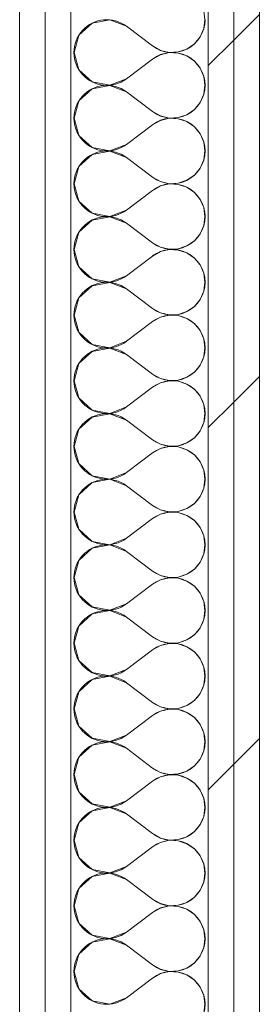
# Model space of a CAD drawing. Header units: millimetres. Extents: x -40968 to 77376, y -17881 to 4746.
# Tile 254 of 256: x -1690 to -1568, y -600 to -100. Entities that reach past the tile are written whole.
import ezdxf

# ---------------------------------------------------------------- set-up
doc = ezdxf.new("R2010")
doc.units = ezdxf.units.MM
doc.header["$MEASUREMENT"] = 0
doc.linetypes.add('Wipeout_Contour', pattern=[1000, 0, -1000])
doc.layers.add('Nuevo_08_E_Envans secs', color=7, linetype='Continuous')
doc.layers.add('Nuevo_08_E_Envans secs_Pluma_Nº__1', color=7, linetype='Continuous', lineweight=5)
doc.layers.add('Nuevo_08_E_Envans secs_Pluma_Nº__102', color=7, linetype='Continuous', lineweight=5, true_color=0xcccccc)
doc.layers.add('Nuevo_08_E_Envans secs_Pluma_Nº__177', color=7, linetype='Continuous', lineweight=15, true_color=0xf7e046)
pattern_1 = [(45, (0, 0), (-183.848, 183.848), [195, -65]), (45, (7e-14, 183.85), (-183.848, 183.848), [195, -65])]

# ---------------------------------------------------------------- blocks, each defined once
blk = doc.blocks.new('*X204')
at = {"layer": 'Nuevo_08_E_Envans secs_Pluma_Nº__102', "color": 254, "linetype": 'Continuous', "lineweight": 5, "true_color": 0xcccccc}
for p, q in [((-1595.78, -100), (-1596.41, -95.45)), ((-1596.41, -104.55), (-1595.78, -100)), ((-1653.23, -101.76), (-1659.95, -107.9)), ((-1644.28, -100.07), (-1653.23, -101.76)), ((-1635.78, -103.33), (-1644.28, -100.07)), ((-1635.78, -103.33), (-1622.44, -113.33)), ((-1598.26, -108.76), (-1596.41, -104.55)), ((-1659.95, -107.9), (-1662.44, -116.67)), ((-1601.2, -112.3), (-1598.26, -108.76)), ((-1622.44, -113.33), (-1618.42, -115.56)), ((-1609.35, -116.38), (-1604.99, -114.91)), ((-1604.99, -114.91), (-1601.2, -112.3)), ((-1662.44, -116.67), (-1659.95, -125.43)), ((-1635.78, -130), (-1622.44, -120)), ((-1618.42, -117.77), (-1622.44, -120)), ((-1618.42, -115.56), (-1613.94, -116.6)), ((-1613.94, -116.73), (-1618.42, -117.77)), ((-1613.94, -116.6), (-1609.35, -116.38)), ((-1609.35, -116.96), (-1613.94, -116.73)), ((-1604.99, -118.43), (-1609.35, -116.96)), ((-1601.2, -121.03), (-1604.99, -118.43)), ((-1598.26, -124.57), (-1601.2, -121.03)), ((-1596.41, -128.78), (-1598.26, -124.57)), ((-1659.95, -125.43), (-1653.23, -131.57)), ((-1595.78, -133.33), (-1596.41, -128.78)), ((-1653.23, -131.57), (-1644.28, -133.27)), ((-1644.28, -133.4), (-1653.23, -135.09)), ((-1644.28, -133.27), (-1635.78, -130)), ((-1635.78, -136.67), (-1644.28, -133.4)), ((-1596.41, -137.89), (-1595.78, -133.33)), ((-1653.23, -135.09), (-1659.95, -141.24)), ((-1635.78, -136.67), (-1622.44, -146.67)), ((-1598.26, -142.1), (-1596.41, -137.89)), ((-1659.95, -141.24), (-1662.44, -150)), ((-1601.2, -145.64), (-1598.26, -142.1)), ((-1622.44, -146.67), (-1618.42, -148.89)), ((-1618.42, -148.89), (-1613.94, -149.93)), ((-1613.94, -149.93), (-1609.35, -149.71)), ((-1609.35, -149.71), (-1604.99, -148.24)), ((-1604.99, -148.24), (-1601.2, -145.64)), ((-1662.44, -150), (-1659.95, -158.76)), ((-1635.78, -163.33), (-1622.44, -153.33)), ((-1618.42, -151.11), (-1622.44, -153.33)), ((-1613.94, -150.07), (-1618.42, -151.11)), ((-1609.35, -150.29), (-1613.94, -150.07)), ((-1604.99, -151.76), (-1609.35, -150.29)), ((-1601.2, -154.36), (-1604.99, -151.76)), ((-1598.26, -157.9), (-1601.2, -154.36)), ((-1659.95, -158.76), (-1653.23, -164.91)), ((-1596.41, -162.11), (-1598.26, -157.9)), ((-1653.23, -164.91), (-1644.28, -166.6)), ((-1644.28, -166.6), (-1635.78, -163.33)), ((-1595.78, -166.67), (-1596.41, -162.11)), ((-1653.23, -168.43), (-1659.95, -174.57)), ((-1644.28, -166.73), (-1653.23, -168.43)), ((-1635.78, -170), (-1644.28, -166.73)), ((-1596.41, -171.22), (-1595.78, -166.67)), ((-1659.95, -174.57), (-1662.44, -183.33)), ((-1635.78, -170), (-1622.44, -180)), ((-1598.26, -175.43), (-1596.41, -171.22)), ((-1604.99, -181.57), (-1601.2, -178.97)), ((-1601.2, -178.97), (-1598.26, -175.43)), ((-1662.44, -183.33), (-1659.95, -192.1)), ((-1622.44, -180), (-1618.42, -182.23)), ((-1618.42, -184.44), (-1622.44, -186.67)), ((-1618.42, -182.23), (-1613.94, -183.27)), ((-1613.94, -183.4), (-1618.42, -184.44)), ((-1613.94, -183.27), (-1609.35, -183.04)), ((-1609.35, -183.62), (-1613.94, -183.4)), ((-1609.35, -183.04), (-1604.99, -181.57)), ((-1604.99, -185.09), (-1609.35, -183.62)), ((-1635.78, -196.67), (-1622.44, -186.67)), ((-1601.2, -187.7), (-1604.99, -185.09)), ((-1598.26, -191.24), (-1601.2, -187.7)), ((-1659.95, -192.1), (-1653.23, -198.24)), ((-1596.41, -195.45), (-1598.26, -191.24)), ((-1653.23, -198.24), (-1644.28, -199.93)), ((-1644.28, -199.93), (-1635.78, -196.67)), ((-1595.78, -200), (-1596.41, -195.45)), ((-1596.41, -204.55), (-1595.78, -200)), ((-1653.23, -201.76), (-1659.95, -207.9)), ((-1644.28, -200.07), (-1653.23, -201.76)), ((-1635.78, -203.33), (-1644.28, -200.07)), ((-1635.78, -203.33), (-1622.44, -213.33)), ((-1598.26, -208.76), (-1596.41, -204.55)), ((-1659.95, -207.9), (-1662.44, -216.67)), ((-1601.2, -212.3), (-1598.26, -208.76)), ((-1622.44, -213.33), (-1618.42, -215.56)), ((-1609.35, -216.38), (-1604.99, -214.91)), ((-1604.99, -214.91), (-1601.2, -212.3)), ((-1662.44, -216.67), (-1659.95, -225.43)), ((-1635.78, -230), (-1622.44, -220)), ((-1618.42, -217.77), (-1622.44, -220)), ((-1618.42, -215.56), (-1613.94, -216.6)), ((-1613.94, -216.73), (-1618.42, -217.77)), ((-1613.94, -216.6), (-1609.35, -216.38)), ((-1609.35, -216.96), (-1613.94, -216.73)), ((-1604.99, -218.43), (-1609.35, -216.96)), ((-1601.2, -221.03), (-1604.99, -218.43)), ((-1598.26, -224.57), (-1601.2, -221.03)), ((-1596.41, -228.78), (-1598.26, -224.57)), ((-1659.95, -225.43), (-1653.23, -231.57)), ((-1595.78, -233.33), (-1596.41, -228.78)), ((-1653.23, -231.57), (-1644.28, -233.27)), ((-1644.28, -233.4), (-1653.23, -235.09)), ((-1644.28, -233.27), (-1635.78, -230)), ((-1635.78, -236.67), (-1644.28, -233.4)), ((-1596.41, -237.89), (-1595.78, -233.33)), ((-1653.23, -235.09), (-1659.95, -241.24)), ((-1635.78, -236.67), (-1622.44, -246.67)), ((-1598.26, -242.1), (-1596.41, -237.89)), ((-1659.95, -241.24), (-1662.44, -250)), ((-1601.2, -245.64), (-1598.26, -242.1)), ((-1622.44, -246.67), (-1618.42, -248.89)), ((-1618.42, -248.89), (-1613.94, -249.93)), ((-1613.94, -249.93), (-1609.35, -249.71)), ((-1609.35, -249.71), (-1604.99, -248.24)), ((-1604.99, -248.24), (-1601.2, -245.64)), ((-1662.44, -250), (-1659.95, -258.76)), ((-1635.78, -263.33), (-1622.44, -253.33)), ((-1618.42, -251.11), (-1622.44, -253.33)), ((-1613.94, -250.07), (-1618.42, -251.11)), ((-1609.35, -250.29), (-1613.94, -250.07)), ((-1604.99, -251.76), (-1609.35, -250.29)), ((-1601.2, -254.36), (-1604.99, -251.76)), ((-1598.26, -257.9), (-1601.2, -254.36)), ((-1659.95, -258.76), (-1653.23, -264.91)), ((-1596.41, -262.11), (-1598.26, -257.9)), ((-1653.23, -264.91), (-1644.28, -266.6)), ((-1644.28, -266.6), (-1635.78, -263.33)), ((-1595.78, -266.67), (-1596.41, -262.11)), ((-1653.23, -268.43), (-1659.95, -274.57)), ((-1644.28, -266.73), (-1653.23, -268.43)), ((-1635.78, -270), (-1644.28, -266.73)), ((-1596.41, -271.22), (-1595.78, -266.67)), ((-1659.95, -274.57), (-1662.44, -283.33)), ((-1635.78, -270), (-1622.44, -280)), ((-1598.26, -275.43), (-1596.41, -271.22)), ((-1604.99, -281.57), (-1601.2, -278.97)), ((-1601.2, -278.97), (-1598.26, -275.43)), ((-1662.44, -283.33), (-1659.95, -292.1)), ((-1622.44, -280), (-1618.42, -282.23)), ((-1618.42, -284.44), (-1622.44, -286.67)), ((-1618.42, -282.23), (-1613.94, -283.27)), ((-1613.94, -283.4), (-1618.42, -284.44)), ((-1613.94, -283.27), (-1609.35, -283.04)), ((-1609.35, -283.62), (-1613.94, -283.4)), ((-1609.35, -283.04), (-1604.99, -281.57)), ((-1604.99, -285.09), (-1609.35, -283.62)), ((-1635.78, -296.67), (-1622.44, -286.67)), ((-1601.2, -287.7), (-1604.99, -285.09)), ((-1598.26, -291.24), (-1601.2, -287.7)), ((-1659.95, -292.1), (-1653.23, -298.24)), ((-1596.41, -295.45), (-1598.26, -291.24)), ((-1653.23, -298.24), (-1644.28, -299.93)), ((-1644.28, -299.93), (-1635.78, -296.67)), ((-1595.78, -300), (-1596.41, -295.45)), ((-1596.41, -304.55), (-1595.78, -300)), ((-1653.23, -301.76), (-1659.95, -307.9)), ((-1644.28, -300.07), (-1653.23, -301.76)), ((-1635.78, -303.33), (-1644.28, -300.07)), ((-1635.78, -303.33), (-1622.44, -313.33)), ((-1598.26, -308.76), (-1596.41, -304.55)), ((-1659.95, -307.9), (-1662.44, -316.67)), ((-1601.2, -312.3), (-1598.26, -308.76)), ((-1622.44, -313.33), (-1618.42, -315.56)), ((-1609.35, -316.38), (-1604.99, -314.91)), ((-1604.99, -314.91), (-1601.2, -312.3)), ((-1662.44, -316.67), (-1659.95, -325.43)), ((-1635.78, -330), (-1622.44, -320)), ((-1618.42, -317.77), (-1622.44, -320)), ((-1618.42, -315.56), (-1613.94, -316.6)), ((-1613.94, -316.73), (-1618.42, -317.77)), ((-1613.94, -316.6), (-1609.35, -316.38)), ((-1609.35, -316.96), (-1613.94, -316.73)), ((-1604.99, -318.43), (-1609.35, -316.96)), ((-1601.2, -321.03), (-1604.99, -318.43)), ((-1598.26, -324.57), (-1601.2, -321.03)), ((-1596.41, -328.78), (-1598.26, -324.57)), ((-1659.95, -325.43), (-1653.23, -331.57)), ((-1595.78, -333.33), (-1596.41, -328.78)), ((-1653.23, -331.57), (-1644.28, -333.27)), ((-1644.28, -333.4), (-1653.23, -335.09)), ((-1644.28, -333.27), (-1635.78, -330)), ((-1635.78, -336.67), (-1644.28, -333.4)), ((-1596.41, -337.89), (-1595.78, -333.33)), ((-1653.23, -335.09), (-1659.95, -341.24)), ((-1635.78, -336.67), (-1622.44, -346.67)), ((-1598.26, -342.1), (-1596.41, -337.89)), ((-1659.95, -341.24), (-1662.44, -350)), ((-1601.2, -345.64), (-1598.26, -342.1)), ((-1622.44, -346.67), (-1618.42, -348.89)), ((-1618.42, -348.89), (-1613.94, -349.93)), ((-1613.94, -349.93), (-1609.35, -349.71)), ((-1609.35, -349.71), (-1604.99, -348.24)), ((-1604.99, -348.24), (-1601.2, -345.64)), ((-1662.44, -350), (-1659.95, -358.76)), ((-1635.78, -363.33), (-1622.44, -353.33)), ((-1618.42, -351.11), (-1622.44, -353.33)), ((-1613.94, -350.07), (-1618.42, -351.11)), ((-1609.35, -350.29), (-1613.94, -350.07)), ((-1604.99, -351.76), (-1609.35, -350.29)), ((-1601.2, -354.36), (-1604.99, -351.76)), ((-1598.26, -357.9), (-1601.2, -354.36)), ((-1659.95, -358.76), (-1653.23, -364.91)), ((-1596.41, -362.11), (-1598.26, -357.9)), ((-1653.23, -364.91), (-1644.28, -366.6)), ((-1644.28, -366.6), (-1635.78, -363.33)), ((-1595.78, -366.67), (-1596.41, -362.11)), ((-1653.23, -368.43), (-1659.95, -374.57)), ((-1644.28, -366.73), (-1653.23, -368.43)), ((-1635.78, -370), (-1644.28, -366.73)), ((-1596.41, -371.22), (-1595.78, -366.67)), ((-1659.95, -374.57), (-1662.44, -383.33)), ((-1635.78, -370), (-1622.44, -380)), ((-1598.26, -375.43), (-1596.41, -371.22)), ((-1604.99, -381.57), (-1601.2, -378.97)), ((-1601.2, -378.97), (-1598.26, -375.43)), ((-1662.44, -383.33), (-1659.95, -392.1)), ((-1622.44, -380), (-1618.42, -382.23)), ((-1618.42, -384.44), (-1622.44, -386.67)), ((-1618.42, -382.23), (-1613.94, -383.27)), ((-1613.94, -383.4), (-1618.42, -384.44)), ((-1613.94, -383.27), (-1609.35, -383.04)), ((-1609.35, -383.62), (-1613.94, -383.4)), ((-1609.35, -383.04), (-1604.99, -381.57)), ((-1604.99, -385.09), (-1609.35, -383.62)), ((-1635.78, -396.67), (-1622.44, -386.67)), ((-1601.2, -387.7), (-1604.99, -385.09)), ((-1598.26, -391.24), (-1601.2, -387.7)), ((-1659.95, -392.1), (-1653.23, -398.24)), ((-1596.41, -395.45), (-1598.26, -391.24)), ((-1653.23, -398.24), (-1644.28, -399.93)), ((-1644.28, -399.93), (-1635.78, -396.67)), ((-1595.78, -400), (-1596.41, -395.45)), ((-1596.41, -404.55), (-1595.78, -400)), ((-1653.23, -401.76), (-1659.95, -407.9)), ((-1644.28, -400.07), (-1653.23, -401.76)), ((-1635.78, -403.33), (-1644.28, -400.07)), ((-1635.78, -403.33), (-1622.44, -413.33)), ((-1598.26, -408.76), (-1596.41, -404.55)), ((-1659.95, -407.9), (-1662.44, -416.67)), ((-1601.2, -412.3), (-1598.26, -408.76)), ((-1622.44, -413.33), (-1618.42, -415.56)), ((-1609.35, -416.38), (-1604.99, -414.91)), ((-1604.99, -414.91), (-1601.2, -412.3)), ((-1662.44, -416.67), (-1659.95, -425.43)), ((-1635.78, -430), (-1622.44, -420)), ((-1618.42, -417.77), (-1622.44, -420)), ((-1618.42, -415.56), (-1613.94, -416.6)), ((-1613.94, -416.73), (-1618.42, -417.77)), ((-1613.94, -416.6), (-1609.35, -416.38)), ((-1609.35, -416.96), (-1613.94, -416.73)), ((-1604.99, -418.43), (-1609.35, -416.96)), ((-1601.2, -421.03), (-1604.99, -418.43)), ((-1598.26, -424.57), (-1601.2, -421.03)), ((-1596.41, -428.78), (-1598.26, -424.57)), ((-1659.95, -425.43), (-1653.23, -431.57)), ((-1595.78, -433.33), (-1596.41, -428.78)), ((-1653.23, -431.57), (-1644.28, -433.27)), ((-1644.28, -433.4), (-1653.23, -435.09)), ((-1644.28, -433.27), (-1635.78, -430)), ((-1635.78, -436.67), (-1644.28, -433.4)), ((-1596.41, -437.89), (-1595.78, -433.33)), ((-1653.23, -435.09), (-1659.95, -441.24)), ((-1635.78, -436.67), (-1622.44, -446.67)), ((-1598.26, -442.1), (-1596.41, -437.89)), ((-1659.95, -441.24), (-1662.44, -450)), ((-1601.2, -445.64), (-1598.26, -442.1)), ((-1622.44, -446.67), (-1618.42, -448.89)), ((-1618.42, -448.89), (-1613.94, -449.93)), ((-1613.94, -449.93), (-1609.35, -449.71)), ((-1609.35, -449.71), (-1604.99, -448.24)), ((-1604.99, -448.24), (-1601.2, -445.64)), ((-1662.44, -450), (-1659.95, -458.76)), ((-1635.78, -463.33), (-1622.44, -453.33)), ((-1618.42, -451.11), (-1622.44, -453.33)), ((-1613.94, -450.07), (-1618.42, -451.11)), ((-1609.35, -450.29), (-1613.94, -450.07)), ((-1604.99, -451.76), (-1609.35, -450.29)), ((-1601.2, -454.36), (-1604.99, -451.76)), ((-1598.26, -457.9), (-1601.2, -454.36)), ((-1659.95, -458.76), (-1653.23, -464.91)), ((-1596.41, -462.11), (-1598.26, -457.9)), ((-1653.23, -464.91), (-1644.28, -466.6)), ((-1644.28, -466.6), (-1635.78, -463.33)), ((-1595.78, -466.67), (-1596.41, -462.11)), ((-1653.23, -468.43), (-1659.95, -474.57)), ((-1644.28, -466.73), (-1653.23, -468.43)), ((-1635.78, -470), (-1644.28, -466.73)), ((-1635.78, -470), (-1622.44, -480)), ((-1596.41, -471.22), (-1595.78, -466.67)), ((-1659.95, -474.57), (-1662.44, -483.33)), ((-1598.26, -475.43), (-1596.41, -471.22)), ((-1604.99, -481.57), (-1601.2, -478.97)), ((-1601.2, -478.97), (-1598.26, -475.43)), ((-1662.44, -483.33), (-1659.95, -492.1)), ((-1622.44, -480), (-1618.42, -482.23)), ((-1618.42, -484.44), (-1622.44, -486.67)), ((-1618.42, -482.23), (-1613.94, -483.27)), ((-1613.94, -483.4), (-1618.42, -484.44)), ((-1613.94, -483.27), (-1609.35, -483.04)), ((-1609.35, -483.62), (-1613.94, -483.4)), ((-1609.35, -483.04), (-1604.99, -481.57)), ((-1604.99, -485.09), (-1609.35, -483.62)), ((-1635.78, -496.67), (-1622.44, -486.67)), ((-1601.2, -487.7), (-1604.99, -485.09)), ((-1598.26, -491.24), (-1601.2, -487.7)), ((-1659.95, -492.1), (-1653.23, -498.24)), ((-1596.41, -495.45), (-1598.26, -491.24)), ((-1653.23, -498.24), (-1644.28, -499.93)), ((-1644.28, -499.93), (-1635.78, -496.67)), ((-1595.78, -500), (-1596.41, -495.45)), ((-1596.41, -504.55), (-1595.78, -500)), ((-1653.23, -501.76), (-1659.95, -507.9)), ((-1644.28, -500.07), (-1653.23, -501.76)), ((-1635.78, -503.33), (-1644.28, -500.07)), ((-1635.78, -503.33), (-1622.44, -513.33)), ((-1598.26, -508.76), (-1596.41, -504.55)), ((-1659.95, -507.9), (-1662.44, -516.67)), ((-1601.2, -512.3), (-1598.26, -508.76)), ((-1622.44, -513.33), (-1618.42, -515.56)), ((-1609.35, -516.38), (-1604.99, -514.91)), ((-1604.99, -514.91), (-1601.2, -512.3)), ((-1662.44, -516.67), (-1659.95, -525.43)), ((-1635.78, -530), (-1622.44, -520)), ((-1618.42, -517.77), (-1622.44, -520)), ((-1618.42, -515.56), (-1613.94, -516.6)), ((-1613.94, -516.73), (-1618.42, -517.77)), ((-1613.94, -516.6), (-1609.35, -516.38)), ((-1609.35, -516.96), (-1613.94, -516.73)), ((-1604.99, -518.43), (-1609.35, -516.96)), ((-1601.2, -521.03), (-1604.99, -518.43)), ((-1598.26, -524.57), (-1601.2, -521.03)), ((-1596.41, -528.78), (-1598.26, -524.57)), ((-1659.95, -525.43), (-1653.23, -531.57)), ((-1595.78, -533.33), (-1596.41, -528.78)), ((-1653.23, -531.57), (-1644.28, -533.27)), ((-1644.28, -533.4), (-1653.23, -535.09)), ((-1644.28, -533.27), (-1635.78, -530)), ((-1635.78, -536.67), (-1644.28, -533.4)), ((-1596.41, -537.89), (-1595.78, -533.33)), ((-1653.23, -535.09), (-1659.95, -541.24)), ((-1635.78, -536.67), (-1622.44, -546.67)), ((-1598.26, -542.1), (-1596.41, -537.89)), ((-1659.95, -541.24), (-1662.44, -550)), ((-1601.2, -545.64), (-1598.26, -542.1)), ((-1622.44, -546.67), (-1618.42, -548.89)), ((-1618.42, -548.89), (-1613.94, -549.93)), ((-1613.94, -549.93), (-1609.35, -549.71)), ((-1609.35, -549.71), (-1604.99, -548.24)), ((-1604.99, -548.24), (-1601.2, -545.64)), ((-1662.44, -550), (-1659.95, -558.76)), ((-1635.78, -563.33), (-1622.44, -553.33)), ((-1618.42, -551.11), (-1622.44, -553.33)), ((-1613.94, -550.07), (-1618.42, -551.11)), ((-1609.35, -550.29), (-1613.94, -550.07)), ((-1604.99, -551.76), (-1609.35, -550.29)), ((-1601.2, -554.36), (-1604.99, -551.76)), ((-1598.26, -557.9), (-1601.2, -554.36)), ((-1659.95, -558.76), (-1653.23, -564.91)), ((-1596.41, -562.11), (-1598.26, -557.9)), ((-1653.23, -564.91), (-1644.28, -566.6)), ((-1644.28, -566.6), (-1635.78, -563.33)), ((-1595.78, -566.67), (-1596.41, -562.11)), ((-1653.23, -568.43), (-1659.95, -574.57)), ((-1644.28, -566.73), (-1653.23, -568.43)), ((-1635.78, -570), (-1644.28, -566.73)), ((-1635.78, -570), (-1622.44, -580)), ((-1596.41, -571.22), (-1595.78, -566.67)), ((-1659.95, -574.57), (-1662.44, -583.33)), ((-1598.26, -575.43), (-1596.41, -571.22)), ((-1604.99, -581.57), (-1601.2, -578.97)), ((-1601.2, -578.97), (-1598.26, -575.43)), ((-1662.44, -583.33), (-1659.95, -592.1)), ((-1622.44, -580), (-1618.42, -582.23)), ((-1618.42, -584.44), (-1622.44, -586.67)), ((-1618.42, -582.23), (-1613.94, -583.27)), ((-1613.94, -583.4), (-1618.42, -584.44)), ((-1613.94, -583.27), (-1609.35, -583.04)), ((-1609.35, -583.62), (-1613.94, -583.4)), ((-1609.35, -583.04), (-1604.99, -581.57)), ((-1604.99, -585.09), (-1609.35, -583.62)), ((-1635.78, -596.67), (-1622.44, -586.67)), ((-1601.2, -587.7), (-1604.99, -585.09)), ((-1598.26, -591.24), (-1601.2, -587.7)), ((-1659.95, -592.1), (-1653.23, -598.24)), ((-1596.41, -595.45), (-1598.26, -591.24)), ((-1653.23, -598.24), (-1644.28, -599.93)), ((-1644.28, -599.93), (-1635.78, -596.67)), ((-1595.78, -600), (-1596.41, -595.45)), ((-1596.41, -604.55), (-1595.78, -600))]:
    blk.add_line(p, q, dxfattribs=at)
blk = doc.blocks.new('Muro_84_5', base_point=(-1690.11, -1033.98))
at = {"color": 254, "linetype": 'Wipeout_Contour', "lineweight": 0, "ltscale": 9143.031501}
blk.add_wipeout([(-1690.11, 1975.55), (-1690.11, -1033.98), (-1677.11, -1033.98), (-1677.11, 1975.55)], dxfattribs=at).dxf.layer = 'Nuevo_08_E_Envans secs'
at = {"layer": 'Nuevo_08_E_Envans secs_Pluma_Nº__177', "linetype": 'Continuous', "lineweight": 15, "true_color": 0xf7e046}
h = blk.add_hatch(dxfattribs=at)
h.set_pattern_fill('Panellat_HPL_0005', color=53, style=0, pattern_type=2)
h.set_pattern_definition(pattern_1)
h.paths.add_polyline_path([(-1690.11, 1975.55), (-1690.11, -1033.98), (-1677.11, -1033.98), (-1677.11, 1975.55)])
at = {"layer": 'Nuevo_08_E_Envans secs_Pluma_Nº__1', "color": 7, "linetype": 'Continuous', "lineweight": 5, "flags": 128}
blk.add_lwpolyline([(-1690.11, 1975.55), (-1690.11, -1033.98)], dxfattribs=at)
at = {"color": 254, "linetype": 'Wipeout_Contour', "lineweight": 0, "ltscale": 9123.957111}
blk.add_wipeout([(-1677.11, 1988.55), (-1677.11, -1033.98), (-1664.11, -1033.98), (-1664.11, 1988.55)], dxfattribs=at).dxf.layer = 'Nuevo_08_E_Envans secs'
at = {"layer": 'Nuevo_08_E_Envans secs_Pluma_Nº__177', "linetype": 'Continuous', "lineweight": 15, "true_color": 0xf7e046}
h = blk.add_hatch(dxfattribs=at)
h.set_pattern_fill('Panellat_HPL_0005', color=53, style=0, pattern_type=2)
h.set_pattern_definition(pattern_1)
h.paths.add_polyline_path([(-1677.11, 1988.55), (-1677.11, -1033.98), (-1664.11, -1033.98), (-1664.11, 1988.55)])
at = {"layer": 'Nuevo_08_E_Envans secs_Pluma_Nº__1', "color": 7, "linetype": 'Continuous', "lineweight": 5}
for p, q in [((-1664.11, 2001.55), (-1664.11, -1033.98)), ((-1677.11, 1988.55), (-1677.11, -1033.98))]:
    blk.add_line(p, q, dxfattribs=at)
at = {"layer": 'Nuevo_08_E_Envans secs', "color": 7, "lineweight": 20}
blk.add_blockref('*X204', (0, 0), dxfattribs=at)
at = {"color": 254, "linetype": 'Wipeout_Contour', "lineweight": 0, "ltscale": 9009.400021}
blk.add_wipeout([(-1594.11, 2071.55), (-1594.11, -1033.98), (-1581.11, -1033.98), (-1581.11, 2071.55)], dxfattribs=at).dxf.layer = 'Nuevo_08_E_Envans secs'
at = {"layer": 'Nuevo_08_E_Envans secs_Pluma_Nº__177', "linetype": 'Continuous', "lineweight": 15, "true_color": 0xf7e046}
h = blk.add_hatch(dxfattribs=at)
h.set_pattern_fill('Panellat_HPL_0005', color=53, style=0, pattern_type=2)
h.set_pattern_definition(pattern_1)
h.paths.add_polyline_path([(-1594.11, 2071.55), (-1594.11, -1033.98), (-1581.11, -1033.98), (-1581.11, 2071.55)])
at = {"layer": 'Nuevo_08_E_Envans secs_Pluma_Nº__1', "color": 7, "linetype": 'Continuous', "lineweight": 5}
blk.add_line((-1594.11, 2071.55), (-1594.11, -1033.98), dxfattribs=at)
at = {"color": 254, "linetype": 'Wipeout_Contour', "lineweight": 0, "ltscale": 8992.591799}
blk.add_wipeout([(-1581.11, 2084.55), (-1581.11, -1033.98), (-1568.11, -1033.98), (-1568.11, 2084.55)], dxfattribs=at).dxf.layer = 'Nuevo_08_E_Envans secs'
at = {"layer": 'Nuevo_08_E_Envans secs_Pluma_Nº__177', "linetype": 'Continuous', "lineweight": 15, "true_color": 0xf7e046}
h = blk.add_hatch(dxfattribs=at)
h.set_pattern_fill('Panellat_HPL_0005', color=53, style=0, pattern_type=2)
h.set_pattern_definition(pattern_1)
h.paths.add_polyline_path([(-1581.11, 2084.55), (-1581.11, -1033.98), (-1568.11, -1033.98), (-1568.11, 2084.55)])
at = {"layer": 'Nuevo_08_E_Envans secs_Pluma_Nº__1', "color": 7, "linetype": 'Continuous', "lineweight": 5}
for p, q in [((-1568.11, 2097.55), (-1568.11, -1033.98)), ((-1581.11, 2084.55), (-1581.11, -1033.98))]:
    blk.add_line(p, q, dxfattribs=at)
blk = doc.blocks.new('*X474')
at = {"layer": 'Nuevo_08_E_Envans secs_Pluma_Nº__102', "color": 254, "linetype": 'Continuous', "lineweight": 5, "true_color": 0xcccccc}
for p, q in [((-1635.78, -103.33), (-1622.44, -113.33)), ((-1635.78, -130), (-1622.44, -120)), ((-1635.78, -136.67), (-1622.44, -146.67)), ((-1635.78, -163.33), (-1622.44, -153.33)), ((-1635.78, -170), (-1622.44, -180)), ((-1635.78, -196.67), (-1622.44, -186.67)), ((-1635.78, -203.33), (-1622.44, -213.33)), ((-1635.78, -230), (-1622.44, -220)), ((-1635.78, -236.67), (-1622.44, -246.67)), ((-1635.78, -263.33), (-1622.44, -253.33)), ((-1635.78, -270), (-1622.44, -280)), ((-1635.78, -296.67), (-1622.44, -286.67)), ((-1635.78, -303.33), (-1622.44, -313.33)), ((-1635.78, -330), (-1622.44, -320)), ((-1635.78, -336.67), (-1622.44, -346.67)), ((-1635.78, -363.33), (-1622.44, -353.33)), ((-1635.78, -370), (-1622.44, -380)), ((-1635.78, -396.67), (-1622.44, -386.67)), ((-1635.78, -403.33), (-1622.44, -413.33)), ((-1635.78, -430), (-1622.44, -420)), ((-1635.78, -436.67), (-1622.44, -446.67)), ((-1635.78, -463.33), (-1622.44, -453.33)), ((-1635.78, -470), (-1622.44, -480)), ((-1635.78, -496.67), (-1622.44, -486.67)), ((-1635.78, -503.33), (-1622.44, -513.33)), ((-1635.78, -530), (-1622.44, -520)), ((-1635.78, -536.67), (-1622.44, -546.67)), ((-1635.78, -563.33), (-1622.44, -553.33)), ((-1635.78, -570), (-1622.44, -580)), ((-1635.78, -596.67), (-1622.44, -586.67))]:
    blk.add_line(p, q, dxfattribs=at)
for centre, start, end in [((-1612.44, -100), 233.1301, 0), ((-1645.78, -116.67), 53.1301, 306.8699), ((-1612.44, -133.33), 0, 126.8699), ((-1645.78, -150), 53.1301, 306.8699), ((-1612.44, -133.33), 233.1301, 0), ((-1612.44, -166.67), 0, 126.8699), ((-1645.78, -183.33), 53.1301, 306.8699), ((-1612.44, -166.67), 233.1301, 0), ((-1612.44, -200), 0, 126.8699), ((-1612.44, -200), 233.1301, 0), ((-1645.78, -216.67), 53.1301, 306.8699), ((-1612.44, -233.33), 0, 126.8699), ((-1645.78, -250), 53.1301, 306.8699), ((-1612.44, -233.33), 233.1301, 0), ((-1612.44, -266.67), 0, 126.8699), ((-1645.78, -283.33), 53.1301, 306.8699), ((-1612.44, -266.67), 233.1301, 0), ((-1612.44, -300), 0, 126.8699), ((-1612.44, -300), 233.1301, 0), ((-1645.78, -316.67), 53.1301, 306.8699), ((-1612.44, -333.33), 0, 126.8699), ((-1645.78, -350), 53.1301, 306.8699), ((-1612.44, -333.33), 233.1301, 0), ((-1612.44, -366.67), 0, 126.8699), ((-1645.78, -383.33), 53.1301, 306.8699), ((-1612.44, -366.67), 233.1301, 0), ((-1612.44, -400), 0, 126.8699), ((-1645.78, -416.67), 53.1301, 306.8699), ((-1612.44, -400), 233.1301, 0), ((-1612.44, -433.33), 0, 126.8699), ((-1645.78, -450), 53.1301, 306.8699), ((-1612.44, -433.33), 233.1301, 0), ((-1612.44, -466.67), 0, 126.8699), ((-1645.78, -483.33), 53.1301, 306.8699), ((-1612.44, -466.67), 233.1301, 0), ((-1612.44, -500), 0, 126.8699), ((-1645.78, -516.67), 53.1301, 306.8699), ((-1612.44, -500), 233.1301, 0), ((-1612.44, -533.33), 0, 126.8699), ((-1645.78, -550), 53.1301, 306.8699), ((-1612.44, -533.33), 233.1301, 0), ((-1612.44, -566.67), 0, 126.8699), ((-1645.78, -583.33), 53.1301, 306.8699), ((-1612.44, -566.67), 233.1301, 0), ((-1612.44, -600), 0, 126.8699), ((-1612.44, -600), 233.1301, 0)]:
    blk.add_arc(centre, 16.67, start, end, dxfattribs=at)
blk = doc.blocks.new('Muro_147_5', base_point=(-1690.11, -1193.98))
at = {"color": 254, "linetype": 'Wipeout_Contour', "lineweight": 0, "ltscale": 8551.475849}
blk.add_wipeout([(-1690.11, -1033.98), (-1677.11, -1033.98), (-1677.11, 1566.85), (-1690.11, 1566.85)], dxfattribs=at).dxf.layer = 'Nuevo_08_E_Envans secs'
at = {"layer": 'Nuevo_08_E_Envans secs_Pluma_Nº__177', "linetype": 'Continuous', "lineweight": 15, "true_color": 0xf7e046}
h = blk.add_hatch(dxfattribs=at)
h.set_pattern_fill('Panellat_HPL_0005', color=53, style=0, pattern_type=2)
h.set_pattern_definition(pattern_1)
h.paths.add_polyline_path([(-1690.11, -1033.98), (-1677.11, -1033.98), (-1677.11, 1566.85), (-1690.11, 1566.85)])
at = {"layer": 'Nuevo_08_E_Envans secs_Pluma_Nº__1', "color": 7, "linetype": 'Continuous', "lineweight": 5, "flags": 128}
blk.add_lwpolyline([(-1690.11, 1566.85), (-1690.11, -1033.98)], dxfattribs=at)
at = {"color": 254, "linetype": 'Wipeout_Contour', "lineweight": 0, "ltscale": 8510.346378}
blk.add_wipeout([(-1677.11, -1033.98), (-1664.11, -1033.98), (-1664.11, 1566.85), (-1677.11, 1566.85)], dxfattribs=at).dxf.layer = 'Nuevo_08_E_Envans secs'
at = {"layer": 'Nuevo_08_E_Envans secs_Pluma_Nº__177', "linetype": 'Continuous', "lineweight": 15, "true_color": 0xf7e046}
h = blk.add_hatch(dxfattribs=at)
h.set_pattern_fill('Panellat_HPL_0005', color=53, style=0, pattern_type=2)
h.set_pattern_definition(pattern_1)
h.paths.add_polyline_path([(-1677.11, -1033.98), (-1664.11, -1033.98), (-1664.11, 1566.85), (-1677.11, 1566.85)])
at = {"layer": 'Nuevo_08_E_Envans secs_Pluma_Nº__1', "color": 7, "linetype": 'Continuous', "lineweight": 5}
for p, q in [((-1677.11, 1566.85), (-1677.11, -1033.98)), ((-1664.11, 1566.85), (-1664.11, -1033.98))]:
    blk.add_line(p, q, dxfattribs=at)
at = {"layer": 'Nuevo_08_E_Envans secs', "color": 7, "lineweight": 20}
blk.add_blockref('*X474', (0, 0), dxfattribs=at)
at = {"color": 254, "linetype": 'Wipeout_Contour', "lineweight": 0, "ltscale": 8434.233056}
blk.add_wipeout([(-1594.11, 1566.85), (-1594.11, -1193.98), (-1581.11, -1193.98), (-1581.11, 1566.85)], dxfattribs=at).dxf.layer = 'Nuevo_08_E_Envans secs'
at = {"layer": 'Nuevo_08_E_Envans secs_Pluma_Nº__177', "linetype": 'Continuous', "lineweight": 15, "true_color": 0xf7e046}
h = blk.add_hatch(dxfattribs=at)
h.set_pattern_fill('Panellat_HPL_0005', color=53, style=0, pattern_type=2)
h.set_pattern_definition(pattern_1)
h.paths.add_polyline_path([(-1594.11, 1566.85), (-1594.11, -1193.98), (-1581.11, -1193.98), (-1581.11, 1566.85)])
at = {"layer": 'Nuevo_08_E_Envans secs_Pluma_Nº__1', "color": 7, "linetype": 'Continuous', "lineweight": 5}
blk.add_line((-1594.11, 1566.85), (-1594.11, -1193.98), dxfattribs=at)
at = {"color": 254, "linetype": 'Wipeout_Contour', "lineweight": 0, "ltscale": 8395.017447}
blk.add_wipeout([(-1581.11, 1566.85), (-1581.11, -1193.98), (-1568.11, -1193.98), (-1568.11, 1566.85)], dxfattribs=at).dxf.layer = 'Nuevo_08_E_Envans secs'
at = {"layer": 'Nuevo_08_E_Envans secs_Pluma_Nº__177', "linetype": 'Continuous', "lineweight": 15, "true_color": 0xf7e046}
h = blk.add_hatch(dxfattribs=at)
h.set_pattern_fill('Panellat_HPL_0005', color=53, style=0, pattern_type=2)
h.set_pattern_definition(pattern_1)
h.paths.add_polyline_path([(-1581.11, 1566.85), (-1581.11, -1193.98), (-1568.11, -1193.98), (-1568.11, 1566.85)])
at = {"layer": 'Nuevo_08_E_Envans secs_Pluma_Nº__1', "color": 7, "linetype": 'Continuous', "lineweight": 5}
for p, q in [((-1581.11, 1566.85), (-1581.11, -1193.98)), ((-1568.11, 1566.85), (-1568.11, -1193.98))]:
    blk.add_line(p, q, dxfattribs=at)

msp = doc.modelspace()

# ---------------------------------------------------------------- block references
at = {"layer": 'Nuevo_08_E_Envans secs', "color": 7, "lineweight": 20}
msp.add_blockref('Muro_84_5', (-1690.11, -1033.98), dxfattribs=at)

# ---------------------------------------------------------------- next in the draw order: block references
msp.add_blockref('Muro_147_5', (-1690.11, -1193.98), dxfattribs=at)

doc.saveas('drawing.dxf')
